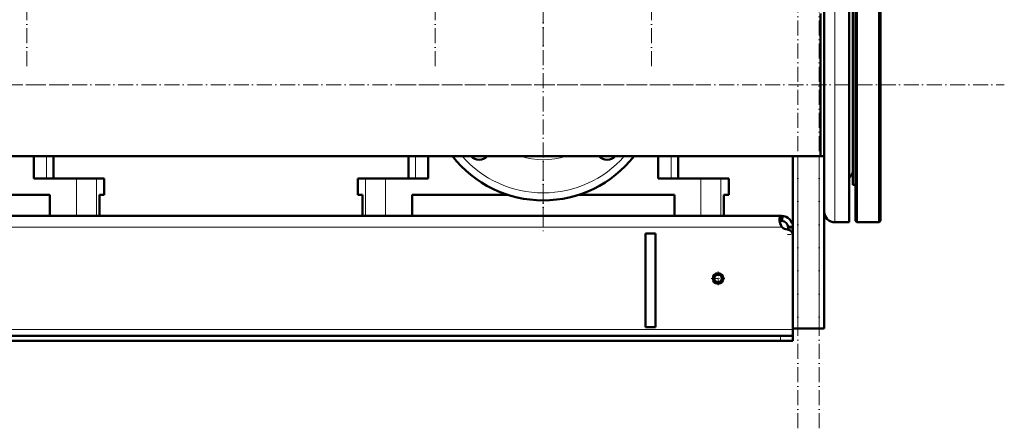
# Model space of a CAD drawing. Extents: x -1976 to 2357, y -1962 to 888.
# Tile 28 of 53: x -23 to 766, y -659 to -332. Entities that reach past the tile are written whole.
import ezdxf

# ---------------------------------------------------------------- set-up
doc = ezdxf.new("R2010")
doc.units = 0
doc.linetypes.add('DASHDOT', pattern=[18.5, 12, -3, 0.5, -3])

msp = doc.modelspace()

# ---------------------------------------------------------------- linework, layer by layer
at = {"color": 7, "linetype": 'DASHDOT', "lineweight": 18}
for p, q in [((600.57, -659.04), (600.57, 300.96)), ((617.57, -659.04), (617.57, 300.96)), ((-16.81, -369.19), (-16.81, 138.47)), ((309.94, -369.19), (309.94, 138.47)), ((483.19, -369.19), (483.19, 138.47)), ((396.57, -353.49), (396.57, 95.91)), ((396.57, -263.79), (396.57, -504.29)), ((-424.64, -384.04), (765.77, -384.04)), ((16.82, -384.04), (-223.68, -384.04)), ((516.82, -384.04), (276.32, -384.04)), ((396.57, -493.82), (396.57, -436.4))]:
    msp.add_line(p, q, dxfattribs=at)
at = {"color": 7, "lineweight": 18}
for p, q in [((630.07, -384.04), (630.07, -274)), ((630.07, -494.07), (630.07, -384.04)), ((-1.05, -441.19), (-1.05, -459.04)), ((294.18, -441.19), (294.18, -459.04)), ((498.95, -441.19), (498.95, -459.04)), ((600.57, -579.04), (600.57, -441.19)), ((617.57, -579.04), (617.57, -441.19)), ((22.86, -459.04), (22.86, -489.04)), ((38.76, -459.04), (38.76, -489.04)), ((254.37, -459.04), (254.37, -489.04)), ((270.27, -459.04), (270.27, -489.04)), ((522.86, -459.04), (522.86, -489.04)), ((538.76, -459.04), (538.76, -489.04)), ((587.57, -498.04), (-294.43, -498.04)), ((596.57, -499.28), (592.57, -499.28)), ((596.57, -503.8), (596.44, -503.8)), ((596.57, -580.04), (-303.43, -580.04)), ((586.57, -585.04), (586.57, -589.04))]:
    msp.add_line(p, q, dxfattribs=at)
at = {"color": 7, "lineweight": 50}
for p, q in [((641.57, -384.04), (641.57, -274)), ((646.57, -384.04), (646.57, -275.04)), ((647.57, -384.04), (647.57, -274.04)), ((665.57, -384.04), (665.57, -274.04)), ((666.57, -384.04), (666.57, -275.04)), ((621.57, -384.04), (621.57, -282.5)), ((644.57, -464.04), (644.57, -313.83)), ((618.57, -333.88), (618.57, -326.89)), ((618.57, -326.89), (618.57, -384.04)), ((618.57, -441.19), (618.57, -333.88)), ((618.57, -384.04), (618.57, -441.19)), ((621.57, -485.57), (621.57, -384.04)), ((641.57, -494.07), (641.57, -384.04)), ((646.57, -493.04), (646.57, -384.04)), ((647.57, -494.04), (647.57, -384.04)), ((665.57, -494.04), (665.57, -384.04)), ((666.57, -493.04), (666.57, -384.04)), ((618.57, -441.19), (-325.43, -441.19)), ((-11.38, -441.19), (-11.38, -459.04)), ((4.57, -441.19), (4.57, -459.04)), ((288.57, -441.19), (288.57, -459.04)), ((304.51, -459.04), (304.51, -441.19)), ((488.62, -441.19), (488.62, -459.04)), ((504.57, -441.19), (504.57, -459.04)), ((596.57, -504.9), (596.57, -441.19)), ((618.57, -441.19), (621.57, -441.19)), ((-11.38, -459.04), (22.86, -459.04)), ((22.86, -459.04), (38.76, -459.04)), ((38.76, -459.04), (45.07, -459.04)), ((45.07, -472.04), (45.07, -459.04)), ((248.07, -459.04), (254.37, -459.04)), ((248.07, -472.04), (248.07, -459.04)), ((254.37, -459.04), (270.27, -459.04)), ((270.27, -459.04), (304.51, -459.04)), ((488.62, -459.04), (522.86, -459.04)), ((522.86, -459.04), (538.76, -459.04)), ((538.76, -459.04), (545.07, -459.04)), ((545.07, -472.04), (545.07, -459.04)), ((644.57, -464.04), (646.57, -464.04)), ((1.57, -472.04), (-74.93, -472.04)), ((1.57, -472.04), (1.57, -489.04)), ((41.21, -489.04), (41.21, -472.04)), ((45.07, -472.04), (41.21, -472.04)), ((41.21, -472.04), (41.21, -489.04)), ((251.92, -472.04), (248.07, -472.04)), ((251.92, -472.04), (251.92, -489.04)), ((368.06, -472.04), (291.57, -472.04)), ((291.57, -489.04), (291.57, -472.04)), ((501.57, -472.04), (425.07, -472.04)), ((501.57, -472.04), (501.57, -489.04)), ((541.21, -489.04), (541.21, -472.04)), ((545.07, -472.04), (541.21, -472.04)), ((541.21, -472.04), (541.21, -489.04)), ((621.57, -579.04), (621.57, -485.64)), ((587.57, -489.04), (-294.43, -489.04)), ((22.86, -489.04), (1.57, -489.04)), ((38.76, -489.04), (22.86, -489.04)), ((41.21, -489.04), (38.76, -489.04)), ((254.37, -489.04), (251.92, -489.04)), ((270.27, -489.04), (254.37, -489.04)), ((291.57, -489.04), (270.27, -489.04)), ((522.86, -489.04), (501.57, -489.04)), ((538.76, -489.04), (522.86, -489.04)), ((541.21, -489.04), (538.76, -489.04)), ((587.57, -489.05), (587.57, -489.04)), ((587.57, -489.05), (587.57, -493.04)), ((588.05, -489.05), (587.84, -493.04)), ((630.07, -494.07), (641.57, -494.07)), ((646.57, -493.04), (647.57, -494.04)), ((647.57, -494.04), (665.57, -494.04)), ((666.57, -493.04), (665.57, -494.04)), ((486.57, -503.04), (478.57, -503.04)), ((478.57, -503.04), (478.57, -578.04)), ((486.57, -503.04), (486.57, -578.04)), ((587.57, -498.04), (587.57, -497.6)), ((587.57, -498.04), (587.88, -498.04)), ((596.57, -497.72), (592.57, -497.72)), ((592.57, -497.72), (592.57, -499.28)), ((592.57, -499.28), (592.57, -500)), ((596.55, -497.6), (594.06, -497.72)), ((596.57, -497.72), (596.57, -499.28)), ((596.57, -499.28), (596.57, -503.8)), ((596.57, -503.8), (596.57, -579.04)), ((596.57, -504.9), (596.57, -580.04)), ((486.57, -578.04), (478.57, -578.04)), ((600.57, -579.04), (596.57, -579.04)), ((596.57, -580.04), (596.57, -585.04)), ((617.57, -579.04), (600.57, -579.04)), ((621.57, -579.04), (617.57, -579.04)), ((586.57, -585.04), (-293.43, -585.04)), ((-293.43, -589.04), (586.57, -589.04)), ((586.57, -585.04), (596.57, -585.04)), ((586.57, -589.04), (596.57, -589.04)), ((596.57, -585.04), (596.57, -589.04))]:
    msp.add_line(p, q, dxfattribs=at)
at = {"color": 7, "linetype": 'DASHDOT', "lineweight": 18, "ltscale": 0.120015}
for p, q in [((596.97, -503.8), (592.16, -503.8)), ((586.57, -584.64), (586.57, -589.44))]:
    msp.add_line(p, q, dxfattribs=at)
at = {"color": 7, "linetype": 'DASHDOT', "lineweight": 18, "ltscale": 0.276251}
for p, q in [((536.57, -533.51), (536.57, -544.56)), ((542.09, -539.04), (531.04, -539.04))]:
    msp.add_line(p, q, dxfattribs=at)
at = {"color": 7, "lineweight": 50}
for points in [[(587.57, -489.05), (587.21, -489.1), (586.88, -489.19), (586.51, -489.39), (586.21, -489.68), (585.98, -490.05), (585.86, -490.37), (585.77, -490.73), (585.71, -491.19), (585.69, -491.69)], [(585.69, -491.69), (585.76, -492.78), (585.99, -493.95), (586.35, -495.16), (586.61, -495.81), (586.9, -496.46), (587.22, -497.04), (587.57, -497.6)], [(587.57, -493.04), (586.85, -493.13), (586.55, -493.22), (586.29, -493.34), (586.09, -493.49), (585.92, -493.68)], [(587.57, -493.04), (586.85, -493.13), (586.55, -493.22), (586.29, -493.34), (586.09, -493.49), (585.92, -493.68)], [(585.92, -493.68), (586.25, -494.87), (586.72, -496.07), (587, -496.65), (587.57, -497.6)]]:
    msp.add_lwpolyline(points, dxfattribs=at)
for radius in [4.25, 4, 3]:
    msp.add_circle((536.57, -539.04), radius, dxfattribs=at)
for centre, radius, start, end in [((396.57, -384.04), 92.5, 218.1585, 321.8415), ((345.3, -435.3), 8.75, 222.26463, 317.73536), ((447.83, -435.3), 8.75, 222.26463, 317.73536), ((636.07, -452.07), 8.5, 310.32021, 360), ((636.07, -452.07), 8.5, 310.32021, 359.521), ((630.07, -485.57), 8.5, 179.99999, 270), ((587.57, -498.04), 9, 2.01533, 90), ((587.57, -498.04), 5, 360, 90), ((592.69, -492.95), 7, 226.61893, 264.63021), ((591.57, -504.9), 5, 360, 84.63021)]:
    msp.add_arc(centre, radius, start, end, dxfattribs=at)
at = {"color": 7, "lineweight": 18}
for radius, start, end in [(86.5, 221.35288, 318.64711), (60, 252.26993, 287.73008)]:
    msp.add_arc((396.57, -384.04), radius, start, end, dxfattribs=at)

doc.saveas('drawing.dxf')
